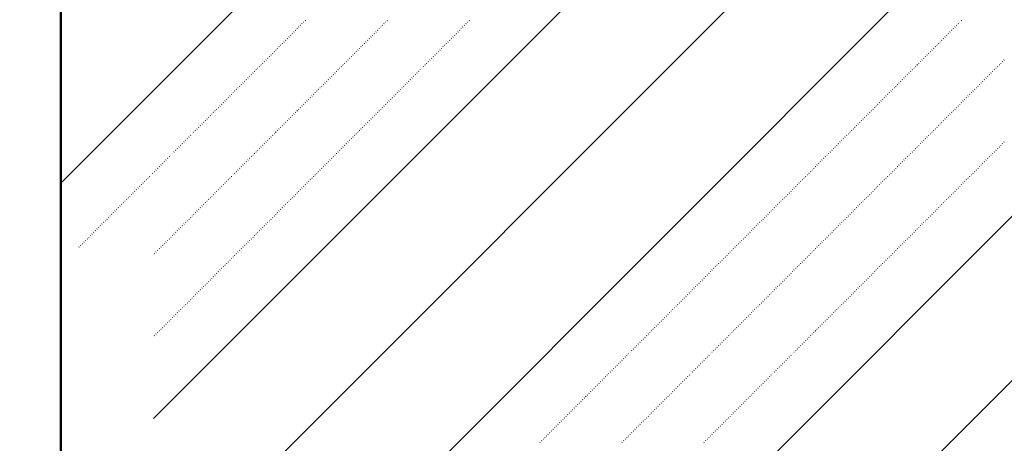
# Model space of a CAD drawing. Header units: millimetres. Extents: x 0 to 1260, y 0 to 297.
# Tile 56 of 104: x 253.44 to 264.05, y 123.65 to 128.21. Entities that reach past the tile are written whole.
import ezdxf

# ---------------------------------------------------------------- set-up
doc = ezdxf.new("R2010")
doc.units = ezdxf.units.MM
for name, pattern in [('K5LT32802', [0]), ('K5LT32806', [0]), ('K5LT_BASIC', [0]), ('K5LT_THIN', [0])]:
    doc.linetypes.add(name, pattern=pattern)
doc.layers.add('Системный слой', color=7, linetype='Continuous')
doc.styles.add('KDIMTEXTSTYLE', font='GOST_AU.SHX', dxfattribs={"width": 0.96, "oblique": 15, "height": 5})
doc.dimstyles.new('KDIMSTYLE (0.01)', dxfattribs={"dimtxt": 5, "dimasz": 1, "dimexe": 2, "dimexo": 0, "dimgap": 1, "dimtad": 1, "dimlfac": 100, "dimtxsty": 'KDIMTEXTSTYLE', "dimsah": 1, "dimcen": 0, "dimdle": 1, "dimadec": 0, "dimazin": 0, "dimtfac": 0.667, "dimtmove": 0, "dimatfit": 3, "dimfxl": 1, "dimtvp": 1, "dimtolj": 1, "dimtzin": 0, "dimarcsym": 0})

# ---------------------------------------------------------------- blocks, each defined once
blk = doc.blocks.new('U90')
at = {"layer": 'Системный слой', "color": 7, "linetype": 'K5LT32802', "lineweight": 9}
for p, q in [((253.886, 119.375), (270.267, 135.756)), ((253.886, 126.446), (263.196, 135.756)), ((253.886, 121.143), (268.499, 135.756)), ((253.886, 115.84), (273.802, 135.756)), ((254.886, 123.911), (266.731, 135.756)), ((253.886, 114.072), (273.886, 134.072))]:
    blk.add_line(p, q, dxfattribs=at)
at = {"layer": 'Системный слой', "color": 7, "linetype": 'K5LT32806', "lineweight": 18}
for p, q in [((256.519, 128.195), (256.523, 128.199)), ((257.403, 128.195), (257.407, 128.199)), ((258.287, 128.195), (258.291, 128.199)), ((263.59, 128.195), (263.594, 128.199)), ((256.413, 128.089), (256.417, 128.093)), ((256.431, 128.107), (256.435, 128.111)), ((256.449, 128.125), (256.452, 128.128)), ((256.466, 128.142), (256.47, 128.146)), ((256.484, 128.16), (256.488, 128.164)), ((256.502, 128.178), (256.505, 128.181)), ((257.297, 128.089), (257.301, 128.093)), ((257.315, 128.107), (257.318, 128.111)), ((257.333, 128.125), (257.336, 128.128)), ((257.35, 128.142), (257.354, 128.146)), ((257.368, 128.16), (257.371, 128.164)), ((257.386, 128.178), (257.389, 128.181)), ((258.181, 128.089), (258.185, 128.093)), ((258.199, 128.107), (258.202, 128.111)), ((258.216, 128.125), (258.22, 128.128)), ((258.234, 128.142), (258.238, 128.146)), ((258.252, 128.16), (258.255, 128.164)), ((258.269, 128.178), (258.273, 128.181)), ((263.484, 128.089), (263.488, 128.093)), ((263.502, 128.107), (263.506, 128.111)), ((263.52, 128.125), (263.523, 128.128)), ((263.537, 128.142), (263.541, 128.146)), ((263.555, 128.16), (263.559, 128.164)), ((263.573, 128.178), (263.576, 128.181)), ((256.307, 127.983), (256.311, 127.987)), ((256.325, 128.001), (256.328, 128.005)), ((256.343, 128.019), (256.346, 128.022)), ((256.36, 128.036), (256.364, 128.04)), ((256.378, 128.054), (256.382, 128.058)), ((256.396, 128.072), (256.399, 128.075)), ((257.191, 127.983), (257.195, 127.987)), ((257.209, 128.001), (257.212, 128.005)), ((257.227, 128.019), (257.23, 128.022)), ((257.244, 128.036), (257.248, 128.04)), ((257.262, 128.054), (257.265, 128.058)), ((257.28, 128.072), (257.283, 128.075)), ((258.075, 127.983), (258.079, 127.987)), ((258.093, 128.001), (258.096, 128.005)), ((258.11, 128.019), (258.114, 128.022)), ((258.128, 128.036), (258.132, 128.04)), ((258.146, 128.054), (258.149, 128.058)), ((258.163, 128.072), (258.167, 128.075)), ((263.378, 127.983), (263.382, 127.987)), ((263.396, 128.001), (263.4, 128.005)), ((263.414, 128.019), (263.417, 128.022)), ((263.431, 128.036), (263.435, 128.04)), ((263.449, 128.054), (263.453, 128.058)), ((263.467, 128.072), (263.47, 128.075)), ((256.201, 127.877), (256.205, 127.881)), ((256.219, 127.895), (256.222, 127.898)), ((256.237, 127.913), (256.24, 127.916)), ((256.254, 127.93), (256.258, 127.934)), ((256.272, 127.948), (256.275, 127.952)), ((256.29, 127.966), (256.293, 127.969)), ((257.085, 127.877), (257.089, 127.881)), ((257.103, 127.895), (257.106, 127.898)), ((257.12, 127.913), (257.124, 127.916)), ((257.138, 127.93), (257.142, 127.934)), ((257.156, 127.948), (257.159, 127.952)), ((257.173, 127.966), (257.177, 127.969)), ((257.969, 127.877), (257.973, 127.881)), ((257.987, 127.895), (257.99, 127.898)), ((258.004, 127.913), (258.008, 127.916)), ((258.022, 127.93), (258.026, 127.934)), ((258.04, 127.948), (258.043, 127.952)), ((258.057, 127.966), (258.061, 127.969)), ((263.272, 127.877), (263.276, 127.881)), ((263.29, 127.895), (263.293, 127.898)), ((263.308, 127.913), (263.311, 127.916)), ((263.325, 127.93), (263.329, 127.934)), ((263.343, 127.948), (263.347, 127.952)), ((263.361, 127.966), (263.364, 127.969)), ((256.095, 127.771), (256.099, 127.775)), ((256.113, 127.789), (256.116, 127.792)), ((256.13, 127.807), (256.134, 127.81)), ((256.148, 127.824), (256.152, 127.828)), ((256.166, 127.842), (256.169, 127.845)), ((256.184, 127.86), (256.187, 127.863)), ((256.979, 127.771), (256.983, 127.775)), ((256.997, 127.789), (257, 127.792)), ((257.014, 127.807), (257.018, 127.81)), ((257.032, 127.824), (257.036, 127.828)), ((257.05, 127.842), (257.053, 127.845)), ((257.067, 127.86), (257.071, 127.863)), ((257.863, 127.771), (257.866, 127.775)), ((257.881, 127.789), (257.884, 127.792)), ((257.898, 127.807), (257.902, 127.81)), ((257.916, 127.824), (257.919, 127.828)), ((257.934, 127.842), (257.937, 127.845)), ((257.951, 127.86), (257.955, 127.863)), ((263.166, 127.771), (263.17, 127.775)), ((263.184, 127.789), (263.187, 127.792)), ((263.202, 127.807), (263.205, 127.81)), ((263.219, 127.824), (263.223, 127.828)), ((263.237, 127.842), (263.24, 127.845)), ((263.255, 127.86), (263.258, 127.863)), ((264.05, 127.771), (264.054, 127.775)), ((255.989, 127.665), (255.993, 127.669)), ((256.007, 127.683), (256.01, 127.686)), ((256.024, 127.7), (256.028, 127.704)), ((256.042, 127.718), (256.046, 127.722)), ((256.06, 127.736), (256.063, 127.739)), ((256.077, 127.754), (256.081, 127.757)), ((256.873, 127.665), (256.876, 127.669)), ((256.891, 127.683), (256.894, 127.686)), ((256.908, 127.7), (256.912, 127.704)), ((256.926, 127.718), (256.93, 127.722)), ((256.944, 127.736), (256.947, 127.739)), ((256.961, 127.754), (256.965, 127.757)), ((257.757, 127.665), (257.76, 127.669)), ((257.775, 127.683), (257.778, 127.686)), ((257.792, 127.7), (257.796, 127.704)), ((257.81, 127.718), (257.813, 127.722)), ((257.828, 127.736), (257.831, 127.739)), ((257.845, 127.754), (257.849, 127.757)), ((263.06, 127.665), (263.064, 127.669)), ((263.078, 127.683), (263.081, 127.686)), ((263.095, 127.7), (263.099, 127.704)), ((263.113, 127.718), (263.117, 127.722)), ((263.131, 127.736), (263.134, 127.739)), ((263.149, 127.754), (263.152, 127.757)), ((263.944, 127.665), (263.948, 127.669)), ((263.962, 127.683), (263.965, 127.686)), ((263.979, 127.7), (263.983, 127.704)), ((263.997, 127.718), (264.001, 127.722)), ((264.015, 127.736), (264.018, 127.739)), ((264.032, 127.754), (264.036, 127.757)), ((255.883, 127.559), (255.887, 127.563)), ((255.901, 127.577), (255.904, 127.58)), ((255.918, 127.594), (255.922, 127.598)), ((255.936, 127.612), (255.94, 127.616)), ((255.954, 127.63), (255.957, 127.633)), ((255.971, 127.647), (255.975, 127.651)), ((256.767, 127.559), (256.77, 127.563)), ((256.785, 127.577), (256.788, 127.58)), ((256.802, 127.594), (256.806, 127.598)), ((256.82, 127.612), (256.823, 127.616)), ((256.838, 127.63), (256.841, 127.633)), ((256.855, 127.647), (256.859, 127.651)), ((257.651, 127.559), (257.654, 127.563)), ((257.668, 127.577), (257.672, 127.58)), ((257.686, 127.594), (257.69, 127.598)), ((257.704, 127.612), (257.707, 127.616)), ((257.721, 127.63), (257.725, 127.633)), ((257.739, 127.647), (257.743, 127.651)), ((262.954, 127.559), (262.958, 127.563)), ((262.972, 127.577), (262.975, 127.58)), ((262.989, 127.594), (262.993, 127.598)), ((263.007, 127.612), (263.011, 127.616)), ((263.025, 127.63), (263.028, 127.633)), ((263.042, 127.647), (263.046, 127.651)), ((263.838, 127.559), (263.841, 127.563)), ((263.856, 127.577), (263.859, 127.58)), ((263.873, 127.594), (263.877, 127.598)), ((263.891, 127.612), (263.895, 127.616)), ((263.909, 127.63), (263.912, 127.633)), ((263.926, 127.647), (263.93, 127.651)), ((255.777, 127.453), (255.78, 127.457)), ((255.795, 127.471), (255.798, 127.474)), ((255.812, 127.488), (255.816, 127.492)), ((255.83, 127.506), (255.834, 127.51)), ((255.848, 127.524), (255.851, 127.527)), ((255.865, 127.541), (255.869, 127.545)), ((256.661, 127.453), (256.664, 127.457)), ((256.679, 127.471), (256.682, 127.474)), ((256.696, 127.488), (256.7, 127.492)), ((256.714, 127.506), (256.717, 127.51)), ((256.732, 127.524), (256.735, 127.527)), ((256.749, 127.541), (256.753, 127.545)), ((257.545, 127.453), (257.548, 127.457)), ((257.562, 127.471), (257.566, 127.474)), ((257.58, 127.488), (257.584, 127.492)), ((257.598, 127.506), (257.601, 127.51)), ((257.615, 127.524), (257.619, 127.527)), ((257.633, 127.541), (257.637, 127.545)), ((262.848, 127.453), (262.852, 127.457)), ((262.866, 127.471), (262.869, 127.474)), ((262.883, 127.488), (262.887, 127.492)), ((262.901, 127.506), (262.905, 127.51)), ((262.919, 127.524), (262.922, 127.527)), ((262.936, 127.541), (262.94, 127.545)), ((263.732, 127.453), (263.735, 127.457)), ((263.75, 127.471), (263.753, 127.474)), ((263.767, 127.488), (263.771, 127.492)), ((263.785, 127.506), (263.788, 127.51)), ((263.803, 127.524), (263.806, 127.527)), ((263.82, 127.541), (263.824, 127.545)), ((255.671, 127.347), (255.674, 127.35)), ((255.689, 127.365), (255.692, 127.368)), ((255.706, 127.382), (255.71, 127.386)), ((255.724, 127.4), (255.727, 127.403)), ((255.742, 127.418), (255.745, 127.421)), ((255.759, 127.435), (255.763, 127.439)), ((256.555, 127.347), (256.558, 127.35)), ((256.572, 127.365), (256.576, 127.368)), ((256.59, 127.382), (256.594, 127.386)), ((256.608, 127.4), (256.611, 127.403)), ((256.625, 127.418), (256.629, 127.421)), ((256.643, 127.435), (256.647, 127.439)), ((257.439, 127.347), (257.442, 127.35)), ((257.456, 127.365), (257.46, 127.368)), ((257.474, 127.382), (257.478, 127.386)), ((257.492, 127.4), (257.495, 127.403)), ((257.509, 127.418), (257.513, 127.421)), ((257.527, 127.435), (257.531, 127.439)), ((262.742, 127.347), (262.745, 127.35)), ((262.76, 127.365), (262.763, 127.368)), ((262.777, 127.382), (262.781, 127.386)), ((262.795, 127.4), (262.799, 127.403)), ((262.813, 127.418), (262.816, 127.421)), ((262.83, 127.435), (262.834, 127.439)), ((263.626, 127.347), (263.629, 127.35)), ((263.644, 127.365), (263.647, 127.368)), ((263.661, 127.382), (263.665, 127.386)), ((263.679, 127.4), (263.682, 127.403)), ((263.697, 127.418), (263.7, 127.421)), ((263.714, 127.435), (263.718, 127.439)), ((255.565, 127.241), (255.568, 127.244)), ((255.582, 127.259), (255.586, 127.262)), ((255.6, 127.276), (255.604, 127.28)), ((255.618, 127.294), (255.621, 127.297)), ((255.636, 127.312), (255.639, 127.315)), ((255.653, 127.329), (255.657, 127.333)), ((256.449, 127.241), (256.452, 127.244)), ((256.466, 127.259), (256.47, 127.262)), ((256.484, 127.276), (256.488, 127.28)), ((256.502, 127.294), (256.505, 127.297)), ((256.519, 127.312), (256.523, 127.315)), ((256.537, 127.329), (256.541, 127.333)), ((257.333, 127.241), (257.336, 127.244)), ((257.35, 127.259), (257.354, 127.262)), ((257.368, 127.276), (257.371, 127.28)), ((257.386, 127.294), (257.389, 127.297)), ((257.403, 127.312), (257.407, 127.315)), ((257.421, 127.329), (257.425, 127.333)), ((262.636, 127.241), (262.639, 127.244)), ((262.654, 127.259), (262.657, 127.262)), ((262.671, 127.276), (262.675, 127.28)), ((262.689, 127.294), (262.692, 127.297)), ((262.707, 127.312), (262.71, 127.315)), ((262.724, 127.329), (262.728, 127.333)), ((263.52, 127.241), (263.523, 127.244)), ((263.537, 127.259), (263.541, 127.262)), ((263.555, 127.276), (263.559, 127.28)), ((263.573, 127.294), (263.576, 127.297)), ((263.59, 127.312), (263.594, 127.315)), ((263.608, 127.329), (263.612, 127.333)), ((255.459, 127.135), (255.462, 127.138)), ((255.476, 127.152), (255.48, 127.156)), ((255.494, 127.17), (255.498, 127.174)), ((255.512, 127.188), (255.515, 127.191)), ((255.529, 127.206), (255.533, 127.209)), ((255.547, 127.223), (255.551, 127.227)), ((256.343, 127.135), (256.346, 127.138)), ((256.36, 127.152), (256.364, 127.156)), ((256.378, 127.17), (256.382, 127.174)), ((256.396, 127.188), (256.399, 127.191)), ((256.413, 127.206), (256.417, 127.209)), ((256.431, 127.223), (256.435, 127.227)), ((257.227, 127.135), (257.23, 127.138)), ((257.244, 127.152), (257.248, 127.156)), ((257.262, 127.17), (257.265, 127.174)), ((257.28, 127.188), (257.283, 127.191)), ((257.297, 127.206), (257.301, 127.209)), ((257.315, 127.223), (257.318, 127.227)), ((262.53, 127.135), (262.533, 127.138)), ((262.547, 127.152), (262.551, 127.156)), ((262.565, 127.17), (262.569, 127.174)), ((262.583, 127.188), (262.586, 127.191)), ((262.601, 127.206), (262.604, 127.209)), ((262.618, 127.223), (262.622, 127.227)), ((263.414, 127.135), (263.417, 127.138)), ((263.431, 127.152), (263.435, 127.156)), ((263.449, 127.17), (263.453, 127.174)), ((263.467, 127.188), (263.47, 127.191)), ((263.484, 127.206), (263.488, 127.209)), ((263.502, 127.223), (263.506, 127.227)), ((255.353, 127.029), (255.356, 127.032)), ((255.37, 127.046), (255.374, 127.05)), ((255.388, 127.064), (255.392, 127.068)), ((255.406, 127.082), (255.409, 127.085)), ((255.423, 127.099), (255.427, 127.103)), ((255.441, 127.117), (255.445, 127.121)), ((256.237, 127.029), (256.24, 127.032)), ((256.254, 127.046), (256.258, 127.05)), ((256.272, 127.064), (256.275, 127.068)), ((256.29, 127.082), (256.293, 127.085)), ((256.307, 127.099), (256.311, 127.103)), ((256.325, 127.117), (256.328, 127.121)), ((257.12, 127.029), (257.124, 127.032)), ((257.138, 127.046), (257.142, 127.05)), ((257.156, 127.064), (257.159, 127.068)), ((257.173, 127.082), (257.177, 127.085)), ((257.191, 127.099), (257.195, 127.103)), ((257.209, 127.117), (257.212, 127.121)), ((262.424, 127.029), (262.427, 127.032)), ((262.441, 127.046), (262.445, 127.05)), ((262.459, 127.064), (262.463, 127.068)), ((262.477, 127.082), (262.48, 127.085)), ((262.494, 127.099), (262.498, 127.103)), ((262.512, 127.117), (262.516, 127.121)), ((263.308, 127.029), (263.311, 127.032)), ((263.325, 127.046), (263.329, 127.05)), ((263.343, 127.064), (263.347, 127.068)), ((263.361, 127.082), (263.364, 127.085)), ((263.378, 127.099), (263.382, 127.103)), ((263.396, 127.117), (263.4, 127.121)), ((255.247, 126.923), (255.25, 126.926)), ((255.264, 126.94), (255.268, 126.944)), ((255.282, 126.958), (255.286, 126.962)), ((255.3, 126.976), (255.303, 126.979)), ((255.317, 126.993), (255.321, 126.997)), ((255.335, 127.011), (255.339, 127.015)), ((256.13, 126.923), (256.134, 126.926)), ((256.148, 126.94), (256.152, 126.944)), ((256.166, 126.958), (256.169, 126.962)), ((256.184, 126.976), (256.187, 126.979)), ((256.201, 126.993), (256.205, 126.997)), ((256.219, 127.011), (256.222, 127.015)), ((257.014, 126.923), (257.018, 126.926)), ((257.032, 126.94), (257.036, 126.944)), ((257.05, 126.958), (257.053, 126.962)), ((257.067, 126.976), (257.071, 126.979)), ((257.085, 126.993), (257.089, 126.997)), ((257.103, 127.011), (257.106, 127.015)), ((262.318, 126.923), (262.321, 126.926)), ((262.335, 126.94), (262.339, 126.944)), ((262.353, 126.958), (262.357, 126.962)), ((262.371, 126.976), (262.374, 126.979)), ((262.388, 126.993), (262.392, 126.997)), ((262.406, 127.011), (262.41, 127.015)), ((263.202, 126.923), (263.205, 126.926)), ((263.219, 126.94), (263.223, 126.944)), ((263.237, 126.958), (263.24, 126.962)), ((263.255, 126.976), (263.258, 126.979)), ((263.272, 126.993), (263.276, 126.997)), ((263.29, 127.011), (263.293, 127.015)), ((255.141, 126.817), (255.144, 126.82)), ((255.158, 126.834), (255.162, 126.838)), ((255.176, 126.852), (255.179, 126.855)), ((255.194, 126.87), (255.197, 126.873)), ((255.211, 126.887), (255.215, 126.891)), ((255.229, 126.905), (255.232, 126.909)), ((256.024, 126.817), (256.028, 126.82)), ((256.042, 126.834), (256.046, 126.838)), ((256.06, 126.852), (256.063, 126.855)), ((256.077, 126.87), (256.081, 126.873)), ((256.095, 126.887), (256.099, 126.891)), ((256.113, 126.905), (256.116, 126.909)), ((256.908, 126.817), (256.912, 126.82)), ((256.926, 126.834), (256.93, 126.838)), ((256.944, 126.852), (256.947, 126.855)), ((256.961, 126.87), (256.965, 126.873)), ((256.979, 126.887), (256.983, 126.891)), ((256.997, 126.905), (257, 126.909)), ((262.212, 126.817), (262.215, 126.82)), ((262.229, 126.834), (262.233, 126.838)), ((262.247, 126.852), (262.251, 126.855)), ((262.265, 126.87), (262.268, 126.873)), ((262.282, 126.887), (262.286, 126.891)), ((262.3, 126.905), (262.304, 126.909)), ((263.095, 126.817), (263.099, 126.82)), ((263.113, 126.834), (263.117, 126.838)), ((263.131, 126.852), (263.134, 126.855)), ((263.149, 126.87), (263.152, 126.873)), ((263.166, 126.887), (263.17, 126.891)), ((263.184, 126.905), (263.187, 126.909)), ((263.979, 126.817), (263.983, 126.82)), ((263.997, 126.834), (264.001, 126.838)), ((264.015, 126.852), (264.018, 126.855)), ((264.032, 126.87), (264.036, 126.873)), ((264.05, 126.887), (264.054, 126.891)), ((255.034, 126.711), (255.038, 126.714)), ((255.052, 126.728), (255.056, 126.732)), ((255.07, 126.746), (255.073, 126.749)), ((255.088, 126.764), (255.091, 126.767)), ((255.105, 126.781), (255.109, 126.785)), ((255.123, 126.799), (255.126, 126.802)), ((255.918, 126.711), (255.922, 126.714)), ((255.936, 126.728), (255.94, 126.732)), ((255.954, 126.746), (255.957, 126.749)), ((255.971, 126.764), (255.975, 126.767)), ((255.989, 126.781), (255.993, 126.785)), ((256.007, 126.799), (256.01, 126.802)), ((256.802, 126.711), (256.806, 126.714)), ((256.82, 126.728), (256.823, 126.732)), ((256.838, 126.746), (256.841, 126.749)), ((256.855, 126.764), (256.859, 126.767)), ((256.873, 126.781), (256.876, 126.785)), ((256.891, 126.799), (256.894, 126.802)), ((262.106, 126.711), (262.109, 126.714)), ((262.123, 126.728), (262.127, 126.732)), ((262.141, 126.746), (262.144, 126.749)), ((262.159, 126.764), (262.162, 126.767)), ((262.176, 126.781), (262.18, 126.785)), ((262.194, 126.799), (262.197, 126.802)), ((262.989, 126.711), (262.993, 126.714)), ((263.007, 126.728), (263.011, 126.732)), ((263.025, 126.746), (263.028, 126.749)), ((263.042, 126.764), (263.046, 126.767)), ((263.06, 126.781), (263.064, 126.785)), ((263.078, 126.799), (263.081, 126.802)), ((263.873, 126.711), (263.877, 126.714)), ((263.891, 126.728), (263.895, 126.732)), ((263.909, 126.746), (263.912, 126.749)), ((263.926, 126.764), (263.93, 126.767)), ((263.944, 126.781), (263.948, 126.785)), ((263.962, 126.799), (263.965, 126.802)), ((254.928, 126.604), (254.932, 126.608)), ((254.946, 126.622), (254.95, 126.626)), ((254.964, 126.64), (254.967, 126.643)), ((254.981, 126.657), (254.985, 126.661)), ((254.999, 126.675), (255.003, 126.679)), ((255.017, 126.693), (255.02, 126.696)), ((255.812, 126.604), (255.816, 126.608)), ((255.83, 126.622), (255.834, 126.626)), ((255.848, 126.64), (255.851, 126.643)), ((255.865, 126.657), (255.869, 126.661)), ((255.883, 126.675), (255.887, 126.679)), ((255.901, 126.693), (255.904, 126.696)), ((256.696, 126.604), (256.7, 126.608)), ((256.714, 126.622), (256.717, 126.626)), ((256.732, 126.64), (256.735, 126.643)), ((256.749, 126.657), (256.753, 126.661)), ((256.767, 126.675), (256.77, 126.679)), ((256.785, 126.693), (256.788, 126.696)), ((261.999, 126.604), (262.003, 126.608)), ((262.017, 126.622), (262.021, 126.626)), ((262.035, 126.64), (262.038, 126.643)), ((262.053, 126.657), (262.056, 126.661)), ((262.07, 126.675), (262.074, 126.679)), ((262.088, 126.693), (262.091, 126.696)), ((262.883, 126.604), (262.887, 126.608)), ((262.901, 126.622), (262.905, 126.626)), ((262.919, 126.64), (262.922, 126.643)), ((262.936, 126.657), (262.94, 126.661)), ((262.954, 126.675), (262.958, 126.679)), ((262.972, 126.693), (262.975, 126.696)), ((263.767, 126.604), (263.771, 126.608)), ((263.785, 126.622), (263.788, 126.626)), ((263.803, 126.64), (263.806, 126.643)), ((263.82, 126.657), (263.824, 126.661)), ((263.838, 126.675), (263.841, 126.679)), ((263.856, 126.693), (263.859, 126.696)), ((254.822, 126.498), (254.826, 126.502)), ((254.84, 126.516), (254.844, 126.52)), ((254.858, 126.534), (254.861, 126.537)), ((254.875, 126.551), (254.879, 126.555)), ((254.893, 126.569), (254.897, 126.573)), ((254.911, 126.587), (254.914, 126.59)), ((255.706, 126.498), (255.71, 126.502)), ((255.724, 126.516), (255.727, 126.52)), ((255.742, 126.534), (255.745, 126.537)), ((255.759, 126.551), (255.763, 126.555)), ((255.777, 126.569), (255.78, 126.573)), ((255.795, 126.587), (255.798, 126.59)), ((256.59, 126.498), (256.594, 126.502)), ((256.608, 126.516), (256.611, 126.52)), ((256.625, 126.534), (256.629, 126.537)), ((256.643, 126.551), (256.647, 126.555)), ((256.661, 126.569), (256.664, 126.573)), ((256.679, 126.587), (256.682, 126.59)), ((261.893, 126.498), (261.897, 126.502)), ((261.911, 126.516), (261.915, 126.52)), ((261.929, 126.534), (261.932, 126.537)), ((261.946, 126.551), (261.95, 126.555)), ((261.964, 126.569), (261.968, 126.573)), ((261.982, 126.587), (261.985, 126.59)), ((262.777, 126.498), (262.781, 126.502)), ((262.795, 126.516), (262.799, 126.52)), ((262.813, 126.534), (262.816, 126.537)), ((262.83, 126.551), (262.834, 126.555)), ((262.848, 126.569), (262.852, 126.573)), ((262.866, 126.587), (262.869, 126.59)), ((263.661, 126.498), (263.665, 126.502)), ((263.679, 126.516), (263.682, 126.52)), ((263.697, 126.534), (263.7, 126.537)), ((263.714, 126.551), (263.718, 126.555)), ((263.732, 126.569), (263.735, 126.573)), ((263.75, 126.587), (263.753, 126.59)), ((254.716, 126.392), (254.72, 126.396)), ((254.734, 126.41), (254.737, 126.414)), ((254.752, 126.428), (254.755, 126.431)), ((254.769, 126.445), (254.773, 126.449)), ((254.787, 126.463), (254.791, 126.467)), ((254.805, 126.481), (254.808, 126.484)), ((255.6, 126.392), (255.604, 126.396)), ((255.618, 126.41), (255.621, 126.414)), ((255.636, 126.428), (255.639, 126.431)), ((255.653, 126.445), (255.657, 126.449)), ((255.671, 126.463), (255.674, 126.467)), ((255.689, 126.481), (255.692, 126.484)), ((256.484, 126.392), (256.488, 126.396)), ((256.502, 126.41), (256.505, 126.414)), ((256.519, 126.428), (256.523, 126.431)), ((256.537, 126.445), (256.541, 126.449)), ((256.555, 126.463), (256.558, 126.467)), ((256.572, 126.481), (256.576, 126.484)), ((261.787, 126.392), (261.791, 126.396)), ((261.805, 126.41), (261.809, 126.414)), ((261.823, 126.428), (261.826, 126.431)), ((261.84, 126.445), (261.844, 126.449)), ((261.858, 126.463), (261.862, 126.467)), ((261.876, 126.481), (261.879, 126.484)), ((262.671, 126.392), (262.675, 126.396)), ((262.689, 126.41), (262.692, 126.414)), ((262.707, 126.428), (262.71, 126.431)), ((262.724, 126.445), (262.728, 126.449)), ((262.742, 126.463), (262.745, 126.467)), ((262.76, 126.481), (262.763, 126.484)), ((263.555, 126.392), (263.559, 126.396)), ((263.573, 126.41), (263.576, 126.414)), ((263.59, 126.428), (263.594, 126.431)), ((263.608, 126.445), (263.612, 126.449)), ((263.626, 126.463), (263.629, 126.467)), ((263.644, 126.481), (263.647, 126.484)), ((254.61, 126.286), (254.614, 126.29)), ((254.628, 126.304), (254.631, 126.307)), ((254.646, 126.322), (254.649, 126.325)), ((254.663, 126.339), (254.667, 126.343)), ((254.681, 126.357), (254.684, 126.361)), ((254.699, 126.375), (254.702, 126.378)), ((255.494, 126.286), (255.498, 126.29)), ((255.512, 126.304), (255.515, 126.307)), ((255.529, 126.322), (255.533, 126.325)), ((255.547, 126.339), (255.551, 126.343)), ((255.565, 126.357), (255.568, 126.361)), ((255.582, 126.375), (255.586, 126.378)), ((256.378, 126.286), (256.382, 126.29)), ((256.396, 126.304), (256.399, 126.307)), ((256.413, 126.322), (256.417, 126.325)), ((256.431, 126.339), (256.435, 126.343)), ((256.449, 126.357), (256.452, 126.361)), ((256.466, 126.375), (256.47, 126.378)), ((261.681, 126.286), (261.685, 126.29)), ((261.699, 126.304), (261.702, 126.307)), ((261.717, 126.322), (261.72, 126.325)), ((261.734, 126.339), (261.738, 126.343)), ((261.752, 126.357), (261.756, 126.361)), ((261.77, 126.375), (261.773, 126.378)), ((262.565, 126.286), (262.569, 126.29)), ((262.583, 126.304), (262.586, 126.307)), ((262.601, 126.322), (262.604, 126.325)), ((262.618, 126.339), (262.622, 126.343)), ((262.636, 126.357), (262.639, 126.361)), ((262.654, 126.375), (262.657, 126.378)), ((263.449, 126.286), (263.453, 126.29)), ((263.467, 126.304), (263.47, 126.307)), ((263.484, 126.322), (263.488, 126.325)), ((263.502, 126.339), (263.506, 126.343)), ((263.52, 126.357), (263.523, 126.361)), ((263.537, 126.375), (263.541, 126.378)), ((254.504, 126.18), (254.508, 126.184)), ((254.522, 126.198), (254.525, 126.201)), ((254.54, 126.216), (254.543, 126.219)), ((254.557, 126.233), (254.561, 126.237)), ((254.575, 126.251), (254.578, 126.254)), ((254.593, 126.269), (254.596, 126.272)), ((255.388, 126.18), (255.392, 126.184)), ((255.406, 126.198), (255.409, 126.201)), ((255.423, 126.216), (255.427, 126.219)), ((255.441, 126.233), (255.445, 126.237)), ((255.459, 126.251), (255.462, 126.254)), ((255.476, 126.269), (255.48, 126.272)), ((256.272, 126.18), (256.275, 126.184)), ((256.29, 126.198), (256.293, 126.201)), ((256.307, 126.216), (256.311, 126.219)), ((256.325, 126.233), (256.328, 126.237)), ((256.343, 126.251), (256.346, 126.254)), ((256.36, 126.269), (256.364, 126.272)), ((261.575, 126.18), (261.579, 126.184)), ((261.593, 126.198), (261.596, 126.201)), ((261.611, 126.216), (261.614, 126.219)), ((261.628, 126.233), (261.632, 126.237)), ((261.646, 126.251), (261.649, 126.254)), ((261.664, 126.269), (261.667, 126.272)), ((262.459, 126.18), (262.463, 126.184)), ((262.477, 126.198), (262.48, 126.201)), ((262.494, 126.216), (262.498, 126.219)), ((262.512, 126.233), (262.516, 126.237)), ((262.53, 126.251), (262.533, 126.254)), ((262.547, 126.269), (262.551, 126.272)), ((263.343, 126.18), (263.347, 126.184)), ((263.361, 126.198), (263.364, 126.201)), ((263.378, 126.216), (263.382, 126.219)), ((263.396, 126.233), (263.4, 126.237)), ((263.414, 126.251), (263.417, 126.254)), ((263.431, 126.269), (263.435, 126.272)), ((254.398, 126.074), (254.402, 126.078)), ((254.416, 126.092), (254.419, 126.095)), ((254.433, 126.109), (254.437, 126.113)), ((254.451, 126.127), (254.455, 126.131)), ((254.469, 126.145), (254.472, 126.148)), ((254.486, 126.163), (254.49, 126.166)), ((255.282, 126.074), (255.286, 126.078)), ((255.3, 126.092), (255.303, 126.095)), ((255.317, 126.109), (255.321, 126.113)), ((255.335, 126.127), (255.339, 126.131)), ((255.353, 126.145), (255.356, 126.148)), ((255.37, 126.163), (255.374, 126.166)), ((256.166, 126.074), (256.169, 126.078)), ((256.184, 126.092), (256.187, 126.095)), ((256.201, 126.109), (256.205, 126.113)), ((256.219, 126.127), (256.222, 126.131)), ((256.237, 126.145), (256.24, 126.148)), ((256.254, 126.163), (256.258, 126.166)), ((261.469, 126.074), (261.473, 126.078)), ((261.487, 126.092), (261.49, 126.095)), ((261.505, 126.109), (261.508, 126.113)), ((261.522, 126.127), (261.526, 126.131)), ((261.54, 126.145), (261.543, 126.148)), ((261.558, 126.163), (261.561, 126.166)), ((262.353, 126.074), (262.357, 126.078)), ((262.371, 126.092), (262.374, 126.095)), ((262.388, 126.109), (262.392, 126.113)), ((262.406, 126.127), (262.41, 126.131)), ((262.424, 126.145), (262.427, 126.148)), ((262.441, 126.163), (262.445, 126.166)), ((263.237, 126.074), (263.24, 126.078)), ((263.255, 126.092), (263.258, 126.095)), ((263.272, 126.109), (263.276, 126.113)), ((263.29, 126.127), (263.293, 126.131)), ((263.308, 126.145), (263.311, 126.148)), ((263.325, 126.163), (263.329, 126.166)), ((254.292, 125.968), (254.296, 125.972)), ((254.31, 125.986), (254.313, 125.989)), ((254.327, 126.003), (254.331, 126.007)), ((254.345, 126.021), (254.349, 126.025)), ((254.363, 126.039), (254.366, 126.042)), ((254.38, 126.056), (254.384, 126.06)), ((255.176, 125.968), (255.179, 125.972)), ((255.194, 125.986), (255.197, 125.989)), ((255.211, 126.003), (255.215, 126.007)), ((255.229, 126.021), (255.232, 126.025)), ((255.247, 126.039), (255.25, 126.042)), ((255.264, 126.056), (255.268, 126.06)), ((256.06, 125.968), (256.063, 125.972)), ((256.077, 125.986), (256.081, 125.989)), ((256.095, 126.003), (256.099, 126.007)), ((256.113, 126.021), (256.116, 126.025)), ((256.13, 126.039), (256.134, 126.042)), ((256.148, 126.056), (256.152, 126.06)), ((261.363, 125.968), (261.367, 125.972)), ((261.381, 125.986), (261.384, 125.989)), ((261.398, 126.003), (261.402, 126.007)), ((261.416, 126.021), (261.42, 126.025)), ((261.434, 126.039), (261.437, 126.042)), ((261.451, 126.056), (261.455, 126.06)), ((262.247, 125.968), (262.251, 125.972)), ((262.265, 125.986), (262.268, 125.989)), ((262.282, 126.003), (262.286, 126.007)), ((262.3, 126.021), (262.304, 126.025)), ((262.318, 126.039), (262.321, 126.042)), ((262.335, 126.056), (262.339, 126.06)), ((263.131, 125.968), (263.134, 125.972)), ((263.149, 125.986), (263.152, 125.989)), ((263.166, 126.003), (263.17, 126.007)), ((263.184, 126.021), (263.187, 126.025)), ((263.202, 126.039), (263.205, 126.042)), ((263.219, 126.056), (263.223, 126.06)), ((254.186, 125.862), (254.189, 125.866)), ((254.204, 125.88), (254.207, 125.883)), ((254.221, 125.897), (254.225, 125.901)), ((254.239, 125.915), (254.243, 125.919)), ((254.257, 125.933), (254.26, 125.936)), ((254.274, 125.95), (254.278, 125.954)), ((255.07, 125.862), (255.073, 125.866)), ((255.088, 125.88), (255.091, 125.883)), ((255.105, 125.897), (255.109, 125.901)), ((255.123, 125.915), (255.126, 125.919)), ((255.141, 125.933), (255.144, 125.936)), ((255.158, 125.95), (255.162, 125.954)), ((255.954, 125.862), (255.957, 125.866)), ((255.971, 125.88), (255.975, 125.883)), ((255.989, 125.897), (255.993, 125.901)), ((256.007, 125.915), (256.01, 125.919)), ((256.024, 125.933), (256.028, 125.936)), ((256.042, 125.95), (256.046, 125.954)), ((261.257, 125.862), (261.261, 125.866)), ((261.275, 125.88), (261.278, 125.883)), ((261.292, 125.897), (261.296, 125.901)), ((261.31, 125.915), (261.314, 125.919)), ((261.328, 125.933), (261.331, 125.936)), ((261.345, 125.95), (261.349, 125.954)), ((262.141, 125.862), (262.144, 125.866)), ((262.159, 125.88), (262.162, 125.883)), ((262.176, 125.897), (262.18, 125.901)), ((262.194, 125.915), (262.197, 125.919)), ((262.212, 125.933), (262.215, 125.936)), ((262.229, 125.95), (262.233, 125.954)), ((263.025, 125.862), (263.028, 125.866)), ((263.042, 125.88), (263.046, 125.883)), ((263.06, 125.897), (263.064, 125.901)), ((263.078, 125.915), (263.081, 125.919)), ((263.095, 125.933), (263.099, 125.936)), ((263.113, 125.95), (263.117, 125.954)), ((254.08, 125.756), (254.083, 125.759)), ((254.098, 125.774), (254.101, 125.777)), ((254.115, 125.791), (254.119, 125.795)), ((254.133, 125.809), (254.136, 125.813)), ((254.151, 125.827), (254.154, 125.83)), ((254.168, 125.844), (254.172, 125.848)), ((254.964, 125.756), (254.967, 125.759)), ((254.981, 125.774), (254.985, 125.777)), ((254.999, 125.791), (255.003, 125.795)), ((255.017, 125.809), (255.02, 125.813)), ((255.034, 125.827), (255.038, 125.83)), ((255.052, 125.844), (255.056, 125.848)), ((255.848, 125.756), (255.851, 125.759)), ((255.865, 125.774), (255.869, 125.777)), ((255.883, 125.791), (255.887, 125.795)), ((255.901, 125.809), (255.904, 125.813)), ((255.918, 125.827), (255.922, 125.83)), ((255.936, 125.844), (255.94, 125.848)), ((261.151, 125.756), (261.154, 125.759)), ((261.169, 125.774), (261.172, 125.777)), ((261.186, 125.791), (261.19, 125.795)), ((261.204, 125.809), (261.208, 125.813)), ((261.222, 125.827), (261.225, 125.83)), ((261.239, 125.844), (261.243, 125.848)), ((262.035, 125.756), (262.038, 125.759)), ((262.053, 125.774), (262.056, 125.777)), ((262.07, 125.791), (262.074, 125.795)), ((262.088, 125.809), (262.091, 125.813)), ((262.106, 125.827), (262.109, 125.83)), ((262.123, 125.844), (262.127, 125.848)), ((262.919, 125.756), (262.922, 125.759)), ((262.936, 125.774), (262.94, 125.777)), ((262.954, 125.791), (262.958, 125.795)), ((262.972, 125.809), (262.975, 125.813)), ((262.989, 125.827), (262.993, 125.83)), ((263.007, 125.844), (263.011, 125.848)), ((254.893, 125.685), (254.897, 125.689)), ((254.911, 125.703), (254.914, 125.706)), ((254.928, 125.721), (254.932, 125.724)), ((254.946, 125.738), (254.95, 125.742)), ((255.742, 125.65), (255.745, 125.653)), ((255.759, 125.668), (255.763, 125.671)), ((255.777, 125.685), (255.78, 125.689)), ((255.795, 125.703), (255.798, 125.706)), ((255.812, 125.721), (255.816, 125.724)), ((255.83, 125.738), (255.834, 125.742)), ((261.045, 125.65), (261.048, 125.653)), ((261.063, 125.668), (261.066, 125.671)), ((261.08, 125.685), (261.084, 125.689)), ((261.098, 125.703), (261.101, 125.706)), ((261.116, 125.721), (261.119, 125.724)), ((261.133, 125.738), (261.137, 125.742)), ((261.929, 125.65), (261.932, 125.653)), ((261.946, 125.668), (261.95, 125.671)), ((261.964, 125.685), (261.968, 125.689)), ((261.982, 125.703), (261.985, 125.706)), ((261.999, 125.721), (262.003, 125.724)), ((262.017, 125.738), (262.021, 125.742)), ((262.813, 125.65), (262.816, 125.653)), ((262.83, 125.668), (262.834, 125.671)), ((262.848, 125.685), (262.852, 125.689)), ((262.866, 125.703), (262.869, 125.706)), ((262.883, 125.721), (262.887, 125.724)), ((262.901, 125.738), (262.905, 125.742)), ((255.636, 125.544), (255.639, 125.547)), ((255.653, 125.561), (255.657, 125.565)), ((255.671, 125.579), (255.674, 125.583)), ((255.689, 125.597), (255.692, 125.6)), ((255.706, 125.615), (255.71, 125.618)), ((255.724, 125.632), (255.727, 125.636)), ((260.939, 125.544), (260.942, 125.547)), ((260.956, 125.561), (260.96, 125.565)), ((260.974, 125.579), (260.978, 125.583)), ((260.992, 125.597), (260.995, 125.6)), ((261.01, 125.615), (261.013, 125.618)), ((261.027, 125.632), (261.031, 125.636)), ((261.823, 125.544), (261.826, 125.547)), ((261.84, 125.561), (261.844, 125.565)), ((261.858, 125.579), (261.862, 125.583)), ((261.876, 125.597), (261.879, 125.6)), ((261.893, 125.615), (261.897, 125.618)), ((261.911, 125.632), (261.915, 125.636)), ((262.707, 125.544), (262.71, 125.547)), ((262.724, 125.561), (262.728, 125.565)), ((262.742, 125.579), (262.745, 125.583)), ((262.76, 125.597), (262.763, 125.6)), ((262.777, 125.615), (262.781, 125.618)), ((262.795, 125.632), (262.799, 125.636)), ((255.529, 125.438), (255.533, 125.441)), ((255.547, 125.455), (255.551, 125.459)), ((255.565, 125.473), (255.568, 125.477)), ((255.582, 125.491), (255.586, 125.494)), ((255.6, 125.508), (255.604, 125.512)), ((255.618, 125.526), (255.621, 125.53)), ((260.833, 125.438), (260.836, 125.441)), ((260.85, 125.455), (260.854, 125.459)), ((260.868, 125.473), (260.872, 125.477)), ((260.886, 125.491), (260.889, 125.494)), ((260.903, 125.508), (260.907, 125.512)), ((260.921, 125.526), (260.925, 125.53)), ((261.717, 125.438), (261.72, 125.441)), ((261.734, 125.455), (261.738, 125.459)), ((261.752, 125.473), (261.756, 125.477)), ((261.77, 125.491), (261.773, 125.494)), ((261.787, 125.508), (261.791, 125.512)), ((261.805, 125.526), (261.809, 125.53)), ((262.601, 125.438), (262.604, 125.441)), ((262.618, 125.455), (262.622, 125.459)), ((262.636, 125.473), (262.639, 125.477)), ((262.654, 125.491), (262.657, 125.494)), ((262.671, 125.508), (262.675, 125.512)), ((262.689, 125.526), (262.692, 125.53)), ((255.423, 125.332), (255.427, 125.335)), ((255.441, 125.349), (255.445, 125.353)), ((255.459, 125.367), (255.462, 125.371)), ((255.476, 125.385), (255.48, 125.388)), ((255.494, 125.402), (255.498, 125.406)), ((255.512, 125.42), (255.515, 125.424)), ((260.727, 125.332), (260.73, 125.335)), ((260.744, 125.349), (260.748, 125.353)), ((260.762, 125.367), (260.766, 125.371)), ((260.78, 125.385), (260.783, 125.388)), ((260.797, 125.402), (260.801, 125.406)), ((260.815, 125.42), (260.819, 125.424)), ((261.611, 125.332), (261.614, 125.335)), ((261.628, 125.349), (261.632, 125.353)), ((261.646, 125.367), (261.649, 125.371)), ((261.664, 125.385), (261.667, 125.388)), ((261.681, 125.402), (261.685, 125.406)), ((261.699, 125.42), (261.702, 125.424)), ((262.494, 125.332), (262.498, 125.335)), ((262.512, 125.349), (262.516, 125.353)), ((262.53, 125.367), (262.533, 125.371)), ((262.547, 125.385), (262.551, 125.388)), ((262.565, 125.402), (262.569, 125.406)), ((262.583, 125.42), (262.586, 125.424)), ((255.317, 125.226), (255.321, 125.229)), ((255.335, 125.243), (255.339, 125.247)), ((255.353, 125.261), (255.356, 125.264)), ((255.37, 125.279), (255.374, 125.282)), ((255.388, 125.296), (255.392, 125.3)), ((255.406, 125.314), (255.409, 125.318)), ((260.621, 125.226), (260.624, 125.229)), ((260.638, 125.243), (260.642, 125.247)), ((260.656, 125.261), (260.66, 125.264)), ((260.674, 125.279), (260.677, 125.282)), ((260.691, 125.296), (260.695, 125.3)), ((260.709, 125.314), (260.713, 125.318)), ((261.505, 125.226), (261.508, 125.229)), ((261.522, 125.243), (261.526, 125.247)), ((261.54, 125.261), (261.543, 125.264)), ((261.558, 125.279), (261.561, 125.282)), ((261.575, 125.296), (261.579, 125.3)), ((261.593, 125.314), (261.596, 125.318)), ((262.388, 125.226), (262.392, 125.229)), ((262.406, 125.243), (262.41, 125.247)), ((262.424, 125.261), (262.427, 125.264)), ((262.441, 125.279), (262.445, 125.282)), ((262.459, 125.296), (262.463, 125.3)), ((262.477, 125.314), (262.48, 125.318)), ((255.211, 125.12), (255.215, 125.123)), ((255.229, 125.137), (255.232, 125.141)), ((255.247, 125.155), (255.25, 125.158)), ((255.264, 125.173), (255.268, 125.176)), ((255.282, 125.19), (255.286, 125.194)), ((255.3, 125.208), (255.303, 125.211)), ((260.515, 125.12), (260.518, 125.123)), ((260.532, 125.137), (260.536, 125.141)), ((260.55, 125.155), (260.553, 125.158)), ((260.568, 125.173), (260.571, 125.176)), ((260.585, 125.19), (260.589, 125.194)), ((260.603, 125.208), (260.606, 125.211)), ((261.398, 125.12), (261.402, 125.123)), ((261.416, 125.137), (261.42, 125.141)), ((261.434, 125.155), (261.437, 125.158)), ((261.451, 125.173), (261.455, 125.176)), ((261.469, 125.19), (261.473, 125.194)), ((261.487, 125.208), (261.49, 125.211)), ((262.282, 125.12), (262.286, 125.123)), ((262.3, 125.137), (262.304, 125.141)), ((262.318, 125.155), (262.321, 125.158)), ((262.335, 125.173), (262.339, 125.176)), ((262.353, 125.19), (262.357, 125.194)), ((262.371, 125.208), (262.374, 125.211)), ((255.105, 125.013), (255.109, 125.017)), ((255.123, 125.031), (255.126, 125.035)), ((255.141, 125.049), (255.144, 125.052)), ((255.158, 125.067), (255.162, 125.07)), ((255.176, 125.084), (255.179, 125.088)), ((255.194, 125.102), (255.197, 125.105)), ((260.408, 125.013), (260.412, 125.017)), ((260.426, 125.031), (260.43, 125.035)), ((260.444, 125.049), (260.447, 125.052)), ((260.462, 125.067), (260.465, 125.07)), ((260.479, 125.084), (260.483, 125.088)), ((260.497, 125.102), (260.5, 125.105)), ((261.292, 125.013), (261.296, 125.017)), ((261.31, 125.031), (261.314, 125.035)), ((261.328, 125.049), (261.331, 125.052)), ((261.345, 125.067), (261.349, 125.07)), ((261.363, 125.084), (261.367, 125.088)), ((261.381, 125.102), (261.384, 125.105)), ((262.176, 125.013), (262.18, 125.017)), ((262.194, 125.031), (262.197, 125.035)), ((262.212, 125.049), (262.215, 125.052)), ((262.229, 125.067), (262.233, 125.07)), ((262.247, 125.084), (262.251, 125.088)), ((262.265, 125.102), (262.268, 125.105)), ((254.999, 124.907), (255.003, 124.911)), ((255.017, 124.925), (255.02, 124.929)), ((255.034, 124.943), (255.038, 124.946)), ((255.052, 124.96), (255.056, 124.964)), ((255.07, 124.978), (255.073, 124.982)), ((255.088, 124.996), (255.091, 124.999)), ((260.302, 124.907), (260.306, 124.911)), ((260.32, 124.925), (260.324, 124.929)), ((260.338, 124.943), (260.341, 124.946)), ((260.355, 124.96), (260.359, 124.964)), ((260.373, 124.978), (260.377, 124.982)), ((260.391, 124.996), (260.394, 124.999)), ((261.186, 124.907), (261.19, 124.911)), ((261.204, 124.925), (261.208, 124.929)), ((261.222, 124.943), (261.225, 124.946)), ((261.239, 124.96), (261.243, 124.964)), ((261.257, 124.978), (261.261, 124.982)), ((261.275, 124.996), (261.278, 124.999)), ((262.07, 124.907), (262.074, 124.911)), ((262.088, 124.925), (262.091, 124.929)), ((262.106, 124.943), (262.109, 124.946)), ((262.123, 124.96), (262.127, 124.964)), ((262.141, 124.978), (262.144, 124.982)), ((262.159, 124.996), (262.162, 124.999)), ((254.893, 124.801), (254.897, 124.805)), ((254.911, 124.819), (254.914, 124.823)), ((254.928, 124.837), (254.932, 124.84)), ((254.946, 124.854), (254.95, 124.858)), ((254.964, 124.872), (254.967, 124.876)), ((254.981, 124.89), (254.985, 124.893)), ((260.196, 124.801), (260.2, 124.805)), ((260.214, 124.819), (260.218, 124.823)), ((260.232, 124.837), (260.235, 124.84)), ((260.249, 124.854), (260.253, 124.858)), ((260.267, 124.872), (260.271, 124.876)), ((260.285, 124.89), (260.288, 124.893)), ((261.08, 124.801), (261.084, 124.805)), ((261.098, 124.819), (261.101, 124.823)), ((261.116, 124.837), (261.119, 124.84)), ((261.133, 124.854), (261.137, 124.858)), ((261.151, 124.872), (261.154, 124.876)), ((261.169, 124.89), (261.172, 124.893)), ((261.964, 124.801), (261.968, 124.805)), ((261.982, 124.819), (261.985, 124.823)), ((261.999, 124.837), (262.003, 124.84)), ((262.017, 124.854), (262.021, 124.858)), ((262.035, 124.872), (262.038, 124.876)), ((262.053, 124.89), (262.056, 124.893)), ((260.09, 124.695), (260.094, 124.699)), ((260.108, 124.713), (260.112, 124.716)), ((260.126, 124.731), (260.129, 124.734)), ((260.143, 124.748), (260.147, 124.752)), ((260.161, 124.766), (260.165, 124.77)), ((260.179, 124.784), (260.182, 124.787)), ((260.974, 124.695), (260.978, 124.699)), ((260.992, 124.713), (260.995, 124.716)), ((261.01, 124.731), (261.013, 124.734)), ((261.027, 124.748), (261.031, 124.752)), ((261.045, 124.766), (261.048, 124.77)), ((261.063, 124.784), (261.066, 124.787)), ((261.858, 124.695), (261.862, 124.699)), ((261.876, 124.713), (261.879, 124.716)), ((261.893, 124.731), (261.897, 124.734)), ((261.911, 124.748), (261.915, 124.752)), ((261.929, 124.766), (261.932, 124.77)), ((261.946, 124.784), (261.95, 124.787)), ((259.984, 124.589), (259.988, 124.593)), ((260.002, 124.607), (260.005, 124.61)), ((260.02, 124.625), (260.023, 124.628)), ((260.037, 124.642), (260.041, 124.646)), ((260.055, 124.66), (260.058, 124.663)), ((260.073, 124.678), (260.076, 124.681)), ((260.868, 124.589), (260.872, 124.593)), ((260.886, 124.607), (260.889, 124.61)), ((260.903, 124.625), (260.907, 124.628)), ((260.921, 124.642), (260.925, 124.646)), ((260.939, 124.66), (260.942, 124.663)), ((260.956, 124.678), (260.96, 124.681)), ((261.752, 124.589), (261.756, 124.593)), ((261.77, 124.607), (261.773, 124.61)), ((261.787, 124.625), (261.791, 124.628)), ((261.805, 124.642), (261.809, 124.646)), ((261.823, 124.66), (261.826, 124.663)), ((261.84, 124.678), (261.844, 124.681)), ((259.878, 124.483), (259.882, 124.487)), ((259.896, 124.501), (259.899, 124.504)), ((259.914, 124.518), (259.917, 124.522)), ((259.931, 124.536), (259.935, 124.54)), ((259.949, 124.554), (259.952, 124.557)), ((259.967, 124.572), (259.97, 124.575)), ((260.762, 124.483), (260.766, 124.487)), ((260.78, 124.501), (260.783, 124.504)), ((260.797, 124.518), (260.801, 124.522)), ((260.815, 124.536), (260.819, 124.54)), ((260.833, 124.554), (260.836, 124.557)), ((260.85, 124.572), (260.854, 124.575)), ((261.646, 124.483), (261.649, 124.487)), ((261.664, 124.501), (261.667, 124.504)), ((261.681, 124.518), (261.685, 124.522)), ((261.699, 124.536), (261.702, 124.54)), ((261.717, 124.554), (261.72, 124.557)), ((261.734, 124.572), (261.738, 124.575)), ((259.772, 124.377), (259.776, 124.381)), ((259.79, 124.395), (259.793, 124.398)), ((259.807, 124.412), (259.811, 124.416)), ((259.825, 124.43), (259.829, 124.434)), ((259.843, 124.448), (259.846, 124.451)), ((259.86, 124.465), (259.864, 124.469)), ((260.656, 124.377), (260.66, 124.381)), ((260.674, 124.395), (260.677, 124.398)), ((260.691, 124.412), (260.695, 124.416)), ((260.709, 124.43), (260.713, 124.434)), ((260.727, 124.448), (260.73, 124.451)), ((260.744, 124.465), (260.748, 124.469)), ((261.54, 124.377), (261.543, 124.381)), ((261.558, 124.395), (261.561, 124.398)), ((261.575, 124.412), (261.579, 124.416)), ((261.593, 124.43), (261.596, 124.434)), ((261.611, 124.448), (261.614, 124.451)), ((261.628, 124.465), (261.632, 124.469)), ((259.666, 124.271), (259.67, 124.275)), ((259.684, 124.289), (259.687, 124.292)), ((259.701, 124.306), (259.705, 124.31)), ((259.719, 124.324), (259.723, 124.328)), ((259.737, 124.342), (259.74, 124.345)), ((259.754, 124.359), (259.758, 124.363)), ((260.55, 124.271), (260.553, 124.275)), ((260.568, 124.289), (260.571, 124.292)), ((260.585, 124.306), (260.589, 124.31)), ((260.603, 124.324), (260.606, 124.328)), ((260.621, 124.342), (260.624, 124.345)), ((260.638, 124.359), (260.642, 124.363)), ((261.434, 124.271), (261.437, 124.275)), ((261.451, 124.289), (261.455, 124.292)), ((261.469, 124.306), (261.473, 124.31)), ((261.487, 124.324), (261.49, 124.328)), ((261.505, 124.342), (261.508, 124.345)), ((261.522, 124.359), (261.526, 124.363)), ((259.56, 124.165), (259.563, 124.168)), ((259.578, 124.183), (259.581, 124.186)), ((259.595, 124.2), (259.599, 124.204)), ((259.613, 124.218), (259.617, 124.222)), ((259.631, 124.236), (259.634, 124.239)), ((259.648, 124.253), (259.652, 124.257)), ((260.444, 124.165), (260.447, 124.168)), ((260.462, 124.183), (260.465, 124.186)), ((260.479, 124.2), (260.483, 124.204)), ((260.497, 124.218), (260.5, 124.222)), ((260.515, 124.236), (260.518, 124.239)), ((260.532, 124.253), (260.536, 124.257)), ((261.328, 124.165), (261.331, 124.168)), ((261.345, 124.183), (261.349, 124.186)), ((261.363, 124.2), (261.367, 124.204)), ((261.381, 124.218), (261.384, 124.222)), ((261.398, 124.236), (261.402, 124.239)), ((261.416, 124.253), (261.42, 124.257)), ((259.454, 124.059), (259.457, 124.062)), ((259.472, 124.077), (259.475, 124.08)), ((259.489, 124.094), (259.493, 124.098)), ((259.507, 124.112), (259.51, 124.115)), ((259.525, 124.13), (259.528, 124.133)), ((259.542, 124.147), (259.546, 124.151)), ((260.338, 124.059), (260.341, 124.062)), ((260.355, 124.077), (260.359, 124.08)), ((260.373, 124.094), (260.377, 124.098)), ((260.391, 124.112), (260.394, 124.115)), ((260.408, 124.13), (260.412, 124.133)), ((260.426, 124.147), (260.43, 124.151)), ((261.222, 124.059), (261.225, 124.062)), ((261.239, 124.077), (261.243, 124.08)), ((261.257, 124.094), (261.261, 124.098)), ((261.275, 124.112), (261.278, 124.115)), ((261.292, 124.13), (261.296, 124.133)), ((261.31, 124.147), (261.314, 124.151)), ((259.348, 123.953), (259.351, 123.956)), ((259.366, 123.97), (259.369, 123.974)), ((259.383, 123.988), (259.387, 123.992)), ((259.401, 124.006), (259.404, 124.009)), ((259.419, 124.024), (259.422, 124.027)), ((259.436, 124.041), (259.44, 124.045)), ((260.232, 123.953), (260.235, 123.956)), ((260.249, 123.97), (260.253, 123.974)), ((260.267, 123.988), (260.271, 123.992)), ((260.285, 124.006), (260.288, 124.009)), ((260.302, 124.024), (260.306, 124.027)), ((260.32, 124.041), (260.324, 124.045)), ((261.116, 123.953), (261.119, 123.956)), ((261.133, 123.97), (261.137, 123.974)), ((261.151, 123.988), (261.154, 123.992)), ((261.169, 124.006), (261.172, 124.009)), ((261.186, 124.024), (261.19, 124.027)), ((261.204, 124.041), (261.208, 124.045)), ((259.242, 123.847), (259.245, 123.85)), ((259.259, 123.864), (259.263, 123.868)), ((259.277, 123.882), (259.281, 123.886)), ((259.295, 123.9), (259.298, 123.903)), ((259.312, 123.917), (259.316, 123.921)), ((259.33, 123.935), (259.334, 123.939)), ((260.126, 123.847), (260.129, 123.85)), ((260.143, 123.864), (260.147, 123.868)), ((260.161, 123.882), (260.165, 123.886)), ((260.179, 123.9), (260.182, 123.903)), ((260.196, 123.917), (260.2, 123.921)), ((260.214, 123.935), (260.218, 123.939)), ((261.01, 123.847), (261.013, 123.85)), ((261.027, 123.864), (261.031, 123.868)), ((261.045, 123.882), (261.048, 123.886)), ((261.063, 123.9), (261.066, 123.903)), ((261.08, 123.917), (261.084, 123.921)), ((261.098, 123.935), (261.101, 123.939)), ((259.136, 123.741), (259.139, 123.744)), ((259.153, 123.758), (259.157, 123.762)), ((259.171, 123.776), (259.175, 123.78)), ((259.189, 123.794), (259.192, 123.797)), ((259.206, 123.811), (259.21, 123.815)), ((259.224, 123.829), (259.228, 123.833)), ((260.02, 123.741), (260.023, 123.744)), ((260.037, 123.758), (260.041, 123.762)), ((260.055, 123.776), (260.058, 123.78)), ((260.073, 123.794), (260.076, 123.797)), ((260.09, 123.811), (260.094, 123.815)), ((260.108, 123.829), (260.112, 123.833)), ((260.903, 123.741), (260.907, 123.744)), ((260.921, 123.758), (260.925, 123.762)), ((260.939, 123.776), (260.942, 123.78)), ((260.956, 123.794), (260.96, 123.797)), ((260.974, 123.811), (260.978, 123.815)), ((260.992, 123.829), (260.995, 123.833)), ((259.047, 123.652), (259.051, 123.656)), ((259.065, 123.67), (259.069, 123.674)), ((259.083, 123.688), (259.086, 123.691)), ((259.1, 123.705), (259.104, 123.709)), ((259.118, 123.723), (259.122, 123.727)), ((259.931, 123.652), (259.935, 123.656)), ((259.949, 123.67), (259.952, 123.674)), ((259.967, 123.688), (259.97, 123.691)), ((259.984, 123.705), (259.988, 123.709)), ((260.002, 123.723), (260.005, 123.727)), ((260.815, 123.652), (260.819, 123.656)), ((260.833, 123.67), (260.836, 123.674)), ((260.85, 123.688), (260.854, 123.691)), ((260.868, 123.705), (260.872, 123.709)), ((260.886, 123.723), (260.889, 123.727))]:
    blk.add_line(p, q, dxfattribs=at)
blk = doc.blocks.new('KDIMARROW_03')
at = {"layer": 'Системный слой', "color": 0, "linetype": 'K5LT_THIN', "lineweight": 18}
for p, q in [((-1.061, -1.061), (1.061, 1.061)), ((0, 0), (-1, 0)), ((0, 0), (2, 0))]:
    blk.add_line(p, q, dxfattribs=at)

msp = doc.modelspace()

# ---------------------------------------------------------------- linework, layer by layer
at = {"layer": 'Системный слой', "color": 7, "linetype": 'K5LT_BASIC', "lineweight": 50}
msp.add_line((253.88623, 135.7555), (253.88623, 111.86544), dxfattribs=at)

# ---------------------------------------------------------------- block references
at = {"layer": 'Системный слой'}
msp.add_blockref('U90', (0, 0), dxfattribs=at)

# ---------------------------------------------------------------- dimensions: what is measured, and where the dimension line sits
at = {"layer": 'Системный слой', "color": 7}
msp.add_linear_dim(base=(253.88623, 144.98955), p1=(217.89444, 135.7555), p2=(253.88623, 126.17325), location=(235.89034, 144.98955), text='\\H3.5;\\W0.965;\\Q0;\\H3.5;\\W0.965;\\Q0;\\Q0;3600', dimstyle='KDIMSTYLE (0.01)', override={"dimexo": 0, "dimblk1": 'KDIMARROW_03', "dimblk2": 'KDIMARROW_03', "dimse1": 0, "dimse2": 0, "dimclrt": 7, "dimtolj": 1}, dxfattribs=at).render()

doc.saveas('drawing.dxf')
